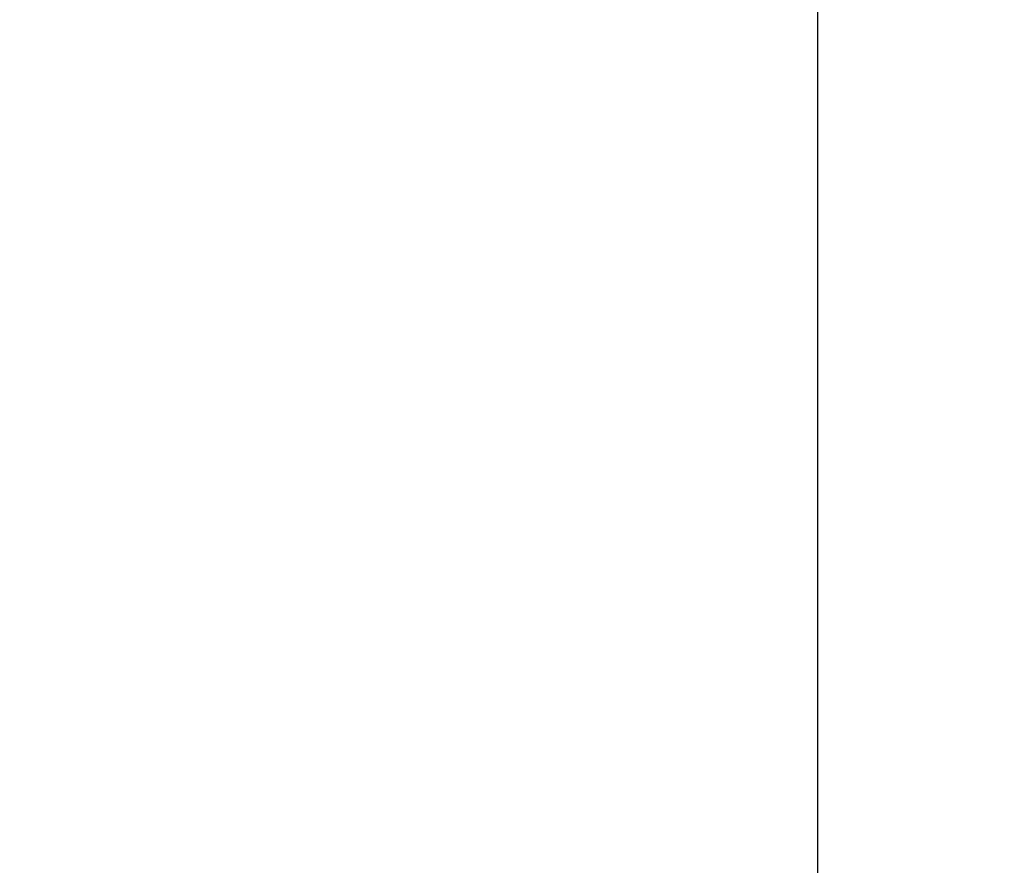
# Model space of a CAD drawing. Header units: millimetres. Extents: x -1690 to 192, y -898 to 54.
# Tile 175 of 256: x 169.99 to 175.55, y -875.9 to -871.13. Entities that reach past the tile are written whole.
import ezdxf

# ---------------------------------------------------------------- set-up
doc = ezdxf.new("R2010")
doc.units = ezdxf.units.MM
doc.header["$MEASUREMENT"] = 0
doc.layers.add('OVIDIO 186x93x72h', color=7, linetype='Continuous')

msp = doc.modelspace()

# ---------------------------------------------------------------- linework, layer by layer
at = {"layer": 'OVIDIO 186x93x72h', "extrusion": (-0.108979, 0.202852, 0.973126)}
for points in [[(254.7171, 833.7506), (254.7171, 994.4065)], [(254.7171, 994.4065), (254.7171, 833.7506)], [(254.4216, 994.4065), (254.4216, 833.7506)], [(254.1261, 994.4065), (254.1261, 833.7506)], [(254.1261, 833.7506), (254.1261, 994.4065)]]:
    msp.add_lwpolyline(points, dxfattribs=at)
at = {"layer": 'OVIDIO 186x93x72h', "extrusion": (-0.235702, 0.235702, 0.942809)}
for points in [[(498.4121, 940.7364), (498.4121, 831.6586)], [(497.4634, 831.6586), (497.4634, 940.7364)], [(500.3095, 831.6586), (500.3095, 940.7364)], [(501.2582, 940.7364), (501.2582, 831.6586)]]:
    msp.add_lwpolyline(points, dxfattribs=at)
at = {"layer": 'OVIDIO 186x93x72h', "extrusion": (0.881208, 0.265507, -0.391124)}
for points in [[(-887.9286, 629.2409), (-842.3089, 570.0208)], [(-842.3089, 570.0208), (-887.9286, 629.2409)]]:
    msp.add_lwpolyline(points, dxfattribs=at)
at = {"layer": 'OVIDIO 186x93x72h', "extrusion": (0.881185, 0.265561, -0.391139)}
for points in [[(-842.3271, 568.5622), (-888.6474, 628.6804)], [(-888.6474, 628.6804), (-842.3271, 568.5622)]]:
    msp.add_lwpolyline(points, dxfattribs=at)
at = {"layer": 'OVIDIO 186x93x72h', "extrusion": (1, 0, 0)}
for points in [[(-866.2912, 717.1947), (-878.6842, 717.1947)], [(-878.6842, 714.5114), (-866.2912, 714.5114)]]:
    msp.add_lwpolyline(points, dxfattribs=at)
at = {"layer": 'OVIDIO 186x93x72h'}
msp.add_lwpolyline([(174.4938, -866.2912), (174.4938, -878.6842)], dxfattribs=at)
at = {"layer": 'OVIDIO 186x93x72h', "extrusion": (0, 1, 0)}
msp.add_lwpolyline([(-173.823, 717.1947), (-175.1647, 714.5114)], dxfattribs=at)

doc.saveas('drawing.dxf')
